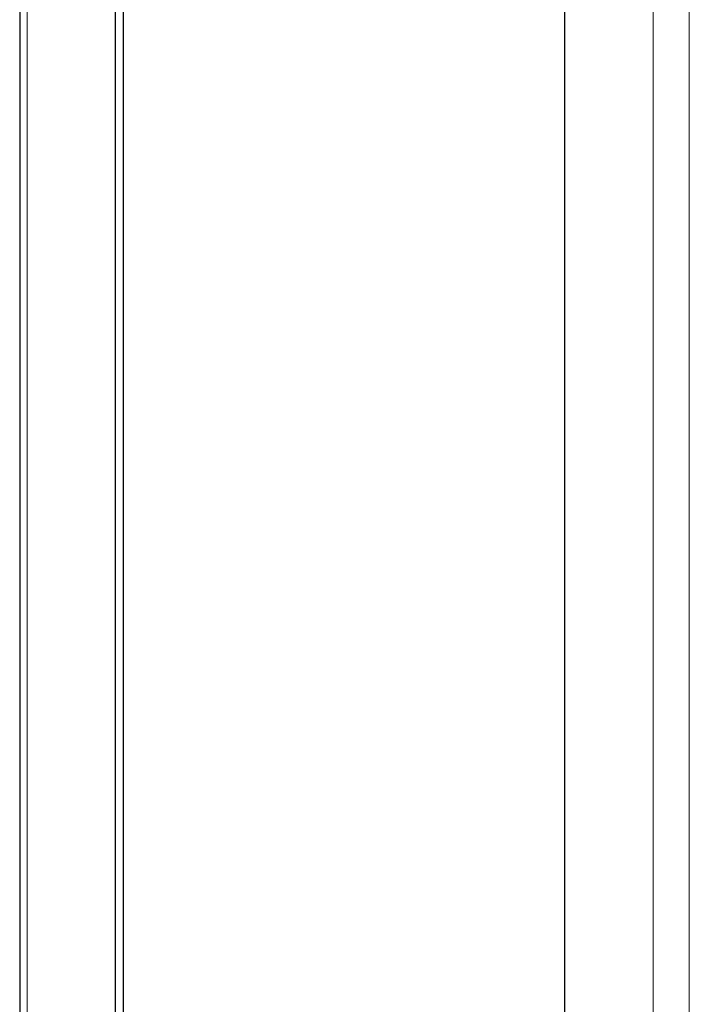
# Paper-space layout 'Blatt2' of a CAD drawing. Header units: millimetres. Extents: x 5 to 418, y 2 to 292.
# Tile 76 of 93: x 241 to 288, y 142 to 212. Entities that reach past the tile are written whole.
import ezdxf

# ---------------------------------------------------------------- set-up
doc = ezdxf.new("R2010")
doc.units = ezdxf.units.MM

psp = doc.layouts.new('Blatt2')

# ---------------------------------------------------------------- linework, layer by layer
at = {"color": 7, "linetype": 'Continuous', "lineweight": 25}
for p, q in [((241.283, 246.059), (241.283, 103.164)), ((248.598, 99.98), (248.598, 241.242)), ((248.033, 99.653), (248.033, 240.915)), ((279.711, 81.366), (279.711, 222.627))]:
    psp.add_line(p, q, dxfattribs=at)
at = {"color": 7, "linetype": 'Continuous', "lineweight": 18}
for p, q in [((241.81, 102.429), (241.81, 245.324)), ((285.934, 76.957), (285.934, 219.852)), ((288.479, 219.852), (288.479, 76.957))]:
    psp.add_line(p, q, dxfattribs=at)

doc.saveas('drawing.dxf')
